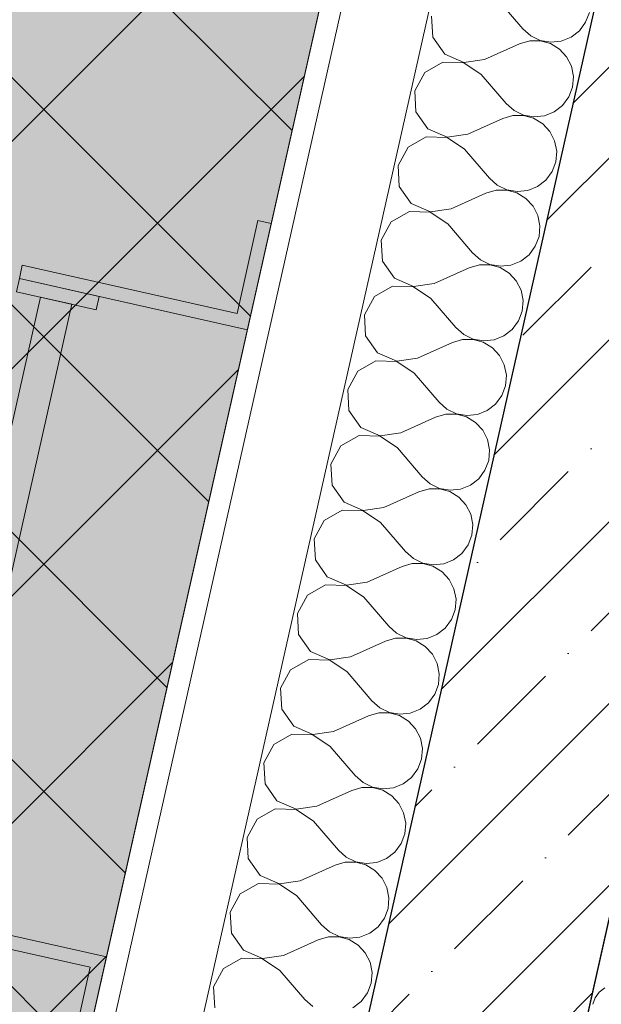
# Model space of a CAD drawing. Header units: millimetres. Extents: x -6990425 to -6520160, y 6117771 to 6220266.
# Tile 56 of 115: x -6927751 to -6927208, y 6140802 to 6141721. Entities that reach past the tile are written whole.
import ezdxf

# ---------------------------------------------------------------- set-up
doc = ezdxf.new("R2010")
doc.units = ezdxf.units.MM
doc.header["$MEASUREMENT"] = 0
for name, color, linetype in [('АР-Стены_внешние_.АР', 7, 'Continuous'), ('АР-Стены_внутренние_пилоны.АР', 7, 'Continuous'), ('АР-Чертеж-Размеры.АР', 7, 'Continuous'), ('ИОС-Шахты и отверстия.АР', 7, 'Continuous')]:
    doc.layers.add(name, color=color, linetype=linetype)
for name, color, linetype, lineweight in [('АР-Стены_внешние_.АР_Ном._пера__1', 7, 'Continuous', 30), ('АР-Стены_внутренние_пилоны.АР_Ном._пера__1', 7, 'Continuous', 30), ('ИОС-Шахты и отверстия.АР_Ном._пера__1', 7, 'Continuous', 0), ('Кровля_Ном._пера__101', 252, 'Continuous', 0), ('Кровля_Ном._пера__120', 7, 'Continuous', 0)]:
    doc.layers.add(name, color=color, linetype=linetype, lineweight=lineweight)
doc.styles.add('РЎР“Р•РќР•Р\xa0Р\x98Р\xa0_РЎРўР\x98Р›Р¬_2', font='GOTHIC.TTF')
doc.dimstyles.new('СГЕНЕРИР_СТИЛЬ__3', dxfattribs={"dimtxt": 150, "dimasz": 237.5, "dimexe": 0.18, "dimexo": 0.0625, "dimgap": 0, "dimtad": 1, "dimdec": 0, "dimzin": 0, "dimdsep": 46, "dimtxsty": 'РЎР“Р•РќР•Р\xa0Р\x98Р\xa0_РЎРўР\x98Р›Р¬_2', "dimblk": 'ARROWHEAD_6', "dimblk1": 'ARROWHEAD_6', "dimblk2": 'ARROWHEAD_6', "dimcen": 0.09, "dimse1": 1, "dimse2": 1, "dimclrd": 7, "dimclre": 7, "dimclrt": 7, "dimazin": 0, "dimtfac": 1, "dimtdec": 4, "dimtmove": 0, "dimatfit": 3, "dimfxl": 1, "dimtolj": 1, "dimtzin": 0, "dimarcsym": 0})
doc.dimstyles.new('СГЕНЕРИР_СТИЛЬ__4', dxfattribs={"dimtxt": 150, "dimasz": 142.5, "dimexe": 0.18, "dimexo": 0.0625, "dimgap": 0, "dimtad": 1, "dimdec": 0, "dimzin": 0, "dimdsep": 46, "dimtxsty": 'РЎР“Р•РќР•Р\xa0Р\x98Р\xa0_РЎРўР\x98Р›Р¬_2', "dimblk": 'ARROWHEAD_6', "dimblk1": 'ARROWHEAD_6', "dimblk2": 'ARROWHEAD_6', "dimcen": 0.09, "dimse1": 1, "dimse2": 1, "dimclrd": 7, "dimclre": 7, "dimclrt": 7, "dimazin": 0, "dimtfac": 1, "dimtdec": 4, "dimtmove": 0, "dimatfit": 3, "dimfxl": 1, "dimtolj": 1, "dimtzin": 0, "dimarcsym": 0})

# ---------------------------------------------------------------- blocks, each defined once
blk = doc.blocks.new('Лестница Вертикальная 23[13]_5', base_point=(-7155214.67, 6141138.46))
at = {"layer": 'ИОС-Шахты и отверстия.АР_Ном._пера__1', "color": 7, "linetype": 'Continuous', "lineweight": 0, "flags": 128}
for points in [[(-7155148.93, 6141431.17), (-7155361.73, 6141478.96), (-7155358.95, 6141491.36), (-7155158.54, 6141446.35), (-7155139.06, 6141533.09), (-7155126.67, 6141530.3)], [(-7155287.38, 6141462.27), (-7155290.17, 6141449.88), (-7155364.51, 6141466.57), (-7155361.73, 6141478.96)], [(-7155341.97, 6141461.51), (-7155312.7, 6141454.94), (-7155438.61, 6140894.3), (-7155467.89, 6140900.88)], [(-7155493.21, 6140893.55), (-7155490.42, 6140905.94), (-7155416.08, 6140889.24), (-7155418.86, 6140876.85)], [(-7155302.67, 6140746.62), (-7155315.06, 6140749.41), (-7155295.58, 6140836.15), (-7155495.99, 6140881.16), (-7155493.21, 6140893.55), (-7155280.41, 6140845.75)]]:
    blk.add_lwpolyline(points, close=True, dxfattribs=at)
blk = doc.blocks.new('*X89', base_point=(-6566190.34, 6562677.79))
at = {"layer": 'АР-Стены_внешние_.АР_Ном._пера__1', "color": 7, "linetype": 'Continuous', "lineweight": 0}
for p, q in [((-7154915.02, 6141739.23), (-7154891.84, 6141712.06)), ((-7154977.04, 6141723.88), (-7154975.95, 6141704.39)), ((-7154833.29, 6141718.19), (-7154829.83, 6141727.42)), ((-7154891.84, 6141712.06), (-7154884.47, 6141705.52)), ((-7154839.14, 6141710.27), (-7154833.29, 6141718.19)), ((-7154975.95, 6141704.39), (-7154964.77, 6141688.38)), ((-7154884.47, 6141705.52), (-7154875.6, 6141701.24)), ((-7154856.09, 6141700.58), (-7154846.94, 6141704.24)), ((-7154846.94, 6141704.24), (-7154839.14, 6141710.27)), ((-7154927.54, 6141683.48), (-7154894.97, 6141698.12)), ((-7154885.51, 6141700.89), (-7154894.97, 6141698.12)), ((-7154875.66, 6141700.96), (-7154885.51, 6141700.89)), ((-7154866.16, 6141698.34), (-7154875.66, 6141700.96)), ((-7154875.6, 6141701.24), (-7154865.89, 6141699.55)), ((-7154857.74, 6141693.22), (-7154866.16, 6141698.34)), ((-7154865.89, 6141699.55), (-7154856.09, 6141700.58)), ((-7154851.04, 6141685.99), (-7154857.74, 6141693.22)), ((-7154964.77, 6141688.38), (-7154946.86, 6141680.64)), ((-7154946.86, 6141680.64), (-7154927.54, 6141683.48)), ((-7154846.57, 6141677.21), (-7154851.04, 6141685.99)), ((-7154966.43, 6141681.03), (-7154983.37, 6141671.34)), ((-7154946.92, 6141680.36), (-7154966.43, 6141681.03)), ((-7154930.68, 6141669.54), (-7154946.92, 6141680.36)), ((-7154844.67, 6141667.55), (-7154846.57, 6141677.21)), ((-7154983.37, 6141671.34), (-7154992.69, 6141654.19)), ((-7154930.68, 6141669.54), (-7154907.49, 6141642.37)), ((-7154845.48, 6141657.73), (-7154844.67, 6141667.55)), ((-7154848.94, 6141648.5), (-7154845.48, 6141657.73)), ((-7154992.69, 6141654.19), (-7154991.6, 6141634.7)), ((-7154854.8, 6141640.57), (-7154848.94, 6141648.5)), ((-7154907.49, 6141642.37), (-7154900.13, 6141635.83)), ((-7154862.59, 6141634.55), (-7154854.8, 6141640.57)), ((-7154991.6, 6141634.7), (-7154980.43, 6141618.69)), ((-7154943.2, 6141613.79), (-7154910.62, 6141628.43)), ((-7154901.17, 6141631.2), (-7154910.62, 6141628.43)), ((-7154891.31, 6141631.27), (-7154901.17, 6141631.2)), ((-7154900.13, 6141635.83), (-7154891.25, 6141631.55)), ((-7154881.81, 6141628.65), (-7154891.31, 6141631.27)), ((-7154891.25, 6141631.55), (-7154881.54, 6141629.86)), ((-7154873.39, 6141623.53), (-7154881.81, 6141628.65)), ((-7154881.54, 6141629.86), (-7154871.74, 6141630.88)), ((-7154871.74, 6141630.88), (-7154862.59, 6141634.55)), ((-7154866.69, 6141616.3), (-7154873.39, 6141623.53)), ((-7154982.08, 6141611.33), (-7154999.02, 6141601.64)), ((-7154962.57, 6141610.67), (-7154982.08, 6141611.33)), ((-7154980.43, 6141618.69), (-7154962.51, 6141610.95)), ((-7154946.33, 6141599.85), (-7154962.57, 6141610.67)), ((-7154962.51, 6141610.95), (-7154943.2, 6141613.79)), ((-7154862.22, 6141607.52), (-7154866.69, 6141616.3)), ((-7154999.02, 6141601.64), (-7155008.34, 6141584.49)), ((-7154860.32, 6141597.85), (-7154862.22, 6141607.52)), ((-7154946.33, 6141599.85), (-7154923.15, 6141572.68)), ((-7154861.13, 6141588.03), (-7154860.32, 6141597.85)), ((-7155008.34, 6141584.49), (-7155007.25, 6141565)), ((-7154864.6, 6141578.81), (-7154861.13, 6141588.03)), ((-7154870.45, 6141570.88), (-7154864.6, 6141578.81)), ((-7155007.25, 6141565), (-7154996.08, 6141549)), ((-7154923.15, 6141572.68), (-7154915.78, 6141566.14)), ((-7154915.78, 6141566.14), (-7154906.9, 6141561.86)), ((-7154887.39, 6141561.19), (-7154878.25, 6141564.86)), ((-7154878.25, 6141564.86), (-7154870.45, 6141570.88)), ((-7154958.85, 6141544.09), (-7154926.28, 6141558.74)), ((-7154916.82, 6141561.5), (-7154926.28, 6141558.74)), ((-7154906.97, 6141561.58), (-7154916.82, 6141561.5)), ((-7154897.47, 6141558.95), (-7154906.97, 6141561.58)), ((-7154906.9, 6141561.86), (-7154897.19, 6141560.17)), ((-7154889.05, 6141553.83), (-7154897.47, 6141558.95)), ((-7154897.19, 6141560.17), (-7154887.39, 6141561.19)), ((-7154996.08, 6141549), (-7154978.16, 6141541.26)), ((-7154882.35, 6141546.61), (-7154889.05, 6141553.83)), ((-7154877.87, 6141537.83), (-7154882.35, 6141546.61)), ((-7154997.73, 6141541.64), (-7155014.68, 6141531.95)), ((-7154978.23, 6141540.98), (-7154997.73, 6141541.64)), ((-7154961.98, 6141530.16), (-7154978.23, 6141540.98)), ((-7154978.16, 6141541.26), (-7154958.85, 6141544.09)), ((-7154875.97, 6141528.16), (-7154877.87, 6141537.83)), ((-7155014.68, 6141531.95), (-7155024, 6141514.8)), ((-7154961.98, 6141530.16), (-7154938.8, 6141502.99)), ((-7154876.78, 6141518.34), (-7154875.97, 6141528.16)), ((-7154880.25, 6141509.12), (-7154876.78, 6141518.34)), ((-7155024, 6141514.8), (-7155022.91, 6141495.31)), ((-7154886.1, 6141501.19), (-7154880.25, 6141509.12)), ((-7154938.8, 6141502.99), (-7154931.43, 6141496.44)), ((-7154893.9, 6141495.16), (-7154886.1, 6141501.19)), ((-7155022.91, 6141495.31), (-7155011.73, 6141479.31)), ((-7154932.47, 6141491.81), (-7154941.93, 6141489.05)), ((-7154922.62, 6141491.88), (-7154932.47, 6141491.81)), ((-7154931.43, 6141496.44), (-7154922.56, 6141492.16)), ((-7154913.12, 6141489.26), (-7154922.62, 6141491.88)), ((-7154922.56, 6141492.16), (-7154912.85, 6141490.47)), ((-7154912.85, 6141490.47), (-7154903.05, 6141491.5)), ((-7154903.05, 6141491.5), (-7154893.9, 6141495.16)), ((-7154974.5, 6141474.4), (-7154941.93, 6141489.05)), ((-7154904.7, 6141484.14), (-7154913.12, 6141489.26)), ((-7154898, 6141476.92), (-7154904.7, 6141484.14)), ((-7155011.73, 6141479.31), (-7154993.82, 6141471.57)), ((-7154993.82, 6141471.57), (-7154974.5, 6141474.4)), ((-7154893.53, 6141468.14), (-7154898, 6141476.92)), ((-7155013.39, 6141471.95), (-7155030.33, 6141462.26)), ((-7154993.88, 6141471.28), (-7155013.39, 6141471.95)), ((-7154977.63, 6141460.46), (-7154993.88, 6141471.28)), ((-7154891.63, 6141458.47), (-7154893.53, 6141468.14)), ((-7155030.33, 6141462.26), (-7155039.65, 6141445.11)), ((-7154977.63, 6141460.46), (-7154954.45, 6141433.29)), ((-7154892.44, 6141448.65), (-7154891.63, 6141458.47)), ((-7155039.65, 6141445.11), (-7155038.56, 6141425.62)), ((-7154895.9, 6141439.42), (-7154892.44, 6141448.65)), ((-7154901.76, 6141431.5), (-7154895.9, 6141439.42)), ((-7154954.45, 6141433.29), (-7154947.08, 6141426.75)), ((-7154947.08, 6141426.75), (-7154938.21, 6141422.47)), ((-7154909.55, 6141425.47), (-7154901.76, 6141431.5)), ((-7155038.56, 6141425.62), (-7155027.39, 6141409.61)), ((-7154990.16, 6141404.71), (-7154957.58, 6141419.36)), ((-7154948.13, 6141422.12), (-7154957.58, 6141419.36)), ((-7154938.27, 6141422.19), (-7154948.13, 6141422.12)), ((-7154928.77, 6141419.57), (-7154938.27, 6141422.19)), ((-7154938.21, 6141422.47), (-7154928.5, 6141420.78)), ((-7154920.35, 6141414.45), (-7154928.77, 6141419.57)), ((-7154928.5, 6141420.78), (-7154918.7, 6141421.81)), ((-7154918.7, 6141421.81), (-7154909.55, 6141425.47)), ((-7155027.39, 6141409.61), (-7155009.47, 6141401.87)), ((-7154913.65, 6141407.23), (-7154920.35, 6141414.45)), ((-7155029.04, 6141402.26), (-7155045.98, 6141392.57)), ((-7155009.53, 6141401.59), (-7155029.04, 6141402.26)), ((-7154993.29, 6141390.77), (-7155009.53, 6141401.59)), ((-7155009.47, 6141401.87), (-7154990.16, 6141404.71)), ((-7154909.18, 6141398.44), (-7154913.65, 6141407.23)), ((-7155045.98, 6141392.57), (-7155055.3, 6141375.42)), ((-7154993.29, 6141390.77), (-7154970.11, 6141363.6)), ((-7154907.28, 6141388.78), (-7154909.18, 6141398.44)), ((-7154908.09, 6141378.96), (-7154907.28, 6141388.78)), ((-7155055.3, 6141375.42), (-7155054.21, 6141355.93)), ((-7154911.56, 6141369.73), (-7154908.09, 6141378.96)), ((-7154970.11, 6141363.6), (-7154962.74, 6141357.06)), ((-7154925.21, 6141355.78), (-7154917.41, 6141361.81)), ((-7154917.41, 6141361.81), (-7154911.56, 6141369.73)), ((-7155054.21, 6141355.93), (-7155043.04, 6141339.92)), ((-7154962.74, 6141357.06), (-7154953.86, 6141352.78)), ((-7154953.86, 6141352.78), (-7154944.15, 6141351.09)), ((-7154934.35, 6141352.12), (-7154925.21, 6141355.78)), ((-7155005.81, 6141335.02), (-7154973.24, 6141349.66)), ((-7154963.78, 6141352.43), (-7154973.24, 6141349.66)), ((-7154953.92, 6141352.5), (-7154963.78, 6141352.43)), ((-7154944.43, 6141349.88), (-7154953.92, 6141352.5)), ((-7154936.01, 6141344.76), (-7154944.43, 6141349.88)), ((-7154944.15, 6141351.09), (-7154934.35, 6141352.12)), ((-7154929.31, 6141337.53), (-7154936.01, 6141344.76)), ((-7155043.04, 6141339.92), (-7155025.12, 6141332.18)), ((-7155025.12, 6141332.18), (-7155005.81, 6141335.02)), ((-7154924.83, 6141328.75), (-7154929.31, 6141337.53)), ((-7155044.69, 6141332.56), (-7155061.64, 6141322.87)), ((-7155025.18, 6141331.9), (-7155044.69, 6141332.56)), ((-7155008.94, 6141321.08), (-7155025.18, 6141331.9)), ((-7154922.93, 6141319.08), (-7154924.83, 6141328.75)), ((-7155061.64, 6141322.87), (-7155070.96, 6141305.72)), ((-7155008.94, 6141321.08), (-7154985.76, 6141293.91)), ((-7154923.74, 6141309.26), (-7154922.93, 6141319.08)), ((-7154927.21, 6141300.04), (-7154923.74, 6141309.26)), ((-7155070.96, 6141305.72), (-7155069.87, 6141286.24)), ((-7154933.06, 6141292.11), (-7154927.21, 6141300.04)), ((-7154985.76, 6141293.91), (-7154978.39, 6141287.37)), ((-7154940.86, 6141286.09), (-7154933.06, 6141292.11)), ((-7155069.87, 6141286.24), (-7155058.69, 6141270.23)), ((-7155021.46, 6141265.32), (-7154988.89, 6141279.97)), ((-7154979.43, 6141282.73), (-7154988.89, 6141279.97)), ((-7154969.58, 6141282.81), (-7154979.43, 6141282.73)), ((-7154978.39, 6141287.37), (-7154969.51, 6141283.09)), ((-7154960.08, 6141280.18), (-7154969.58, 6141282.81)), ((-7154969.51, 6141283.09), (-7154959.81, 6141281.4)), ((-7154951.66, 6141275.07), (-7154960.08, 6141280.18)), ((-7154959.81, 6141281.4), (-7154950.01, 6141282.42)), ((-7154950.01, 6141282.42), (-7154940.86, 6141286.09)), ((-7155058.69, 6141270.23), (-7155040.77, 6141262.49)), ((-7154944.96, 6141267.84), (-7154951.66, 6141275.07)), ((-7155060.35, 6141262.87), (-7155077.29, 6141253.18)), ((-7155040.84, 6141262.21), (-7155060.35, 6141262.87)), ((-7155024.59, 6141251.39), (-7155040.84, 6141262.21)), ((-7155040.77, 6141262.49), (-7155021.46, 6141265.32)), ((-7154940.49, 6141259.06), (-7154944.96, 6141267.84)), ((-7155077.29, 6141253.18), (-7155086.61, 6141236.03)), ((-7154938.58, 6141249.39), (-7154940.49, 6141259.06)), ((-7155024.59, 6141251.39), (-7155001.41, 6141224.22)), ((-7154939.4, 6141239.57), (-7154938.58, 6141249.39)), ((-7155086.61, 6141236.03), (-7155085.52, 6141216.54)), ((-7154942.86, 6141230.35), (-7154939.4, 6141239.57)), ((-7155001.41, 6141224.22), (-7154994.04, 6141217.67)), ((-7154948.72, 6141222.42), (-7154942.86, 6141230.35)), ((-7155085.52, 6141216.54), (-7155074.35, 6141200.54)), ((-7154994.04, 6141217.67), (-7154985.17, 6141213.4)), ((-7154965.66, 6141212.73), (-7154956.51, 6141216.4)), ((-7154956.51, 6141216.4), (-7154948.72, 6141222.42)), ((-7155037.12, 6141195.63), (-7155004.54, 6141210.28)), ((-7154995.08, 6141213.04), (-7155004.54, 6141210.28)), ((-7154985.23, 6141213.11), (-7154995.08, 6141213.04)), ((-7154975.73, 6141210.49), (-7154985.23, 6141213.11)), ((-7154985.17, 6141213.4), (-7154975.46, 6141211.7)), ((-7154967.31, 6141205.37), (-7154975.73, 6141210.49)), ((-7154975.46, 6141211.7), (-7154965.66, 6141212.73)), ((-7155074.35, 6141200.54), (-7155056.43, 6141192.8)), ((-7154960.61, 6141198.15), (-7154967.31, 6141205.37)), ((-7154956.14, 6141189.37), (-7154960.61, 6141198.15)), ((-7155076, 6141193.18), (-7155092.94, 6141183.49)), ((-7155056.49, 6141192.51), (-7155076, 6141193.18)), ((-7155040.25, 6141181.69), (-7155056.49, 6141192.51)), ((-7155056.43, 6141192.8), (-7155037.12, 6141195.63)), ((-7154954.24, 6141179.7), (-7154956.14, 6141189.37)), ((-7155092.94, 6141183.49), (-7155102.26, 6141166.34)), ((-7155040.25, 6141181.69), (-7155017.07, 6141154.52)), ((-7154955.05, 6141169.88), (-7154954.24, 6141179.7)), ((-7154958.52, 6141160.65), (-7154955.05, 6141169.88)), ((-7155102.26, 6141166.34), (-7155101.17, 6141146.85)), ((-7154964.37, 6141152.73), (-7154958.52, 6141160.65)), ((-7155017.07, 6141154.52), (-7155009.7, 6141147.98)), ((-7154972.17, 6141146.7), (-7154964.37, 6141152.73)), ((-7155101.17, 6141146.85), (-7155090, 6141130.85)), ((-7155010.74, 6141143.35), (-7155020.2, 6141140.59)), ((-7155000.88, 6141143.42), (-7155010.74, 6141143.35)), ((-7155009.7, 6141147.98), (-7155000.82, 6141143.7)), ((-7154991.39, 6141140.8), (-7155000.88, 6141143.42)), ((-7155000.82, 6141143.7), (-7154991.11, 6141142.01)), ((-7154991.11, 6141142.01), (-7154981.31, 6141143.04)), ((-7154981.31, 6141143.04), (-7154972.17, 6141146.7)), ((-7155052.77, 6141125.94), (-7155020.2, 6141140.59)), ((-7154982.97, 6141135.68), (-7154991.39, 6141140.8)), ((-7154976.26, 6141128.46), (-7154982.97, 6141135.68)), ((-7155091.65, 6141123.49), (-7155108.6, 6141113.8)), ((-7155072.14, 6141122.82), (-7155091.65, 6141123.49)), ((-7155090, 6141130.85), (-7155072.08, 6141123.1)), ((-7155055.9, 6141112), (-7155072.14, 6141122.82)), ((-7155072.08, 6141123.1), (-7155052.77, 6141125.94)), ((-7154971.79, 6141119.68), (-7154976.26, 6141128.46)), ((-7155108.6, 6141113.8), (-7155117.91, 6141096.65)), ((-7154969.89, 6141110.01), (-7154971.79, 6141119.68)), ((-7155055.9, 6141112), (-7155032.72, 6141084.83)), ((-7154970.7, 6141100.19), (-7154969.89, 6141110.01)), ((-7155117.91, 6141096.65), (-7155116.82, 6141077.16)), ((-7154974.17, 6141090.96), (-7154970.7, 6141100.19)), ((-7154980.02, 6141083.04), (-7154974.17, 6141090.96)), ((-7155116.82, 6141077.16), (-7155105.65, 6141061.15)), ((-7155032.72, 6141084.83), (-7155025.35, 6141078.29)), ((-7155025.35, 6141078.29), (-7155016.47, 6141074.01)), ((-7154996.97, 6141073.35), (-7154987.82, 6141077.01)), ((-7154987.82, 6141077.01), (-7154980.02, 6141083.04)), ((-7155068.42, 6141056.25), (-7155035.85, 6141070.89)), ((-7155026.39, 6141073.66), (-7155035.85, 6141070.89)), ((-7155016.54, 6141073.73), (-7155026.39, 6141073.66)), ((-7155007.04, 6141071.11), (-7155016.54, 6141073.73)), ((-7155016.47, 6141074.01), (-7155006.77, 6141072.32)), ((-7154998.62, 6141065.99), (-7155007.04, 6141071.11)), ((-7155006.77, 6141072.32), (-7154996.97, 6141073.35)), ((-7155105.65, 6141061.15), (-7155087.73, 6141053.41)), ((-7154991.92, 6141058.76), (-7154998.62, 6141065.99)), ((-7154987.45, 6141049.98), (-7154991.92, 6141058.76)), ((-7155107.3, 6141053.8), (-7155124.25, 6141044.11)), ((-7155087.8, 6141053.13), (-7155107.3, 6141053.8)), ((-7155071.55, 6141042.31), (-7155087.8, 6141053.13)), ((-7155087.73, 6141053.41), (-7155068.42, 6141056.25)), ((-7154985.54, 6141040.31), (-7154987.45, 6141049.98)), ((-7155124.25, 6141044.11), (-7155133.57, 6141026.95)), ((-7155071.55, 6141042.31), (-7155048.37, 6141015.14)), ((-7154986.36, 6141030.49), (-7154985.54, 6141040.31)), ((-7155133.57, 6141026.95), (-7155132.48, 6141007.47)), ((-7154989.82, 6141021.27), (-7154986.36, 6141030.49)), ((-7155048.37, 6141015.14), (-7155041, 6141008.6)), ((-7155003.47, 6141007.32), (-7154995.68, 6141013.34)), ((-7154995.68, 6141013.34), (-7154989.82, 6141021.27)), ((-7155132.48, 6141007.47), (-7155121.31, 6140991.46)), ((-7155042.04, 6141003.96), (-7155051.5, 6141001.2)), ((-7155032.19, 6141004.04), (-7155042.04, 6141003.96)), ((-7155041, 6141008.6), (-7155032.13, 6141004.32)), ((-7155022.69, 6141001.41), (-7155032.19, 6141004.04)), ((-7155032.13, 6141004.32), (-7155022.42, 6141002.63)), ((-7155022.42, 6141002.63), (-7155012.62, 6141003.65)), ((-7155012.62, 6141003.65), (-7155003.47, 6141007.32)), ((-7155084.07, 6140986.55), (-7155051.5, 6141001.2)), ((-7155014.27, 6140996.3), (-7155022.69, 6141001.41)), ((-7155007.57, 6140989.07), (-7155014.27, 6140996.3)), ((-7155121.31, 6140991.46), (-7155103.39, 6140983.72)), ((-7155103.39, 6140983.72), (-7155084.07, 6140986.55)), ((-7155003.1, 6140980.29), (-7155007.57, 6140989.07)), ((-7155122.96, 6140984.1), (-7155139.9, 6140974.41)), ((-7155103.45, 6140983.44), (-7155122.96, 6140984.1)), ((-7155087.21, 6140972.62), (-7155103.45, 6140983.44)), ((-7155001.2, 6140970.62), (-7155003.1, 6140980.29)), ((-7155139.9, 6140974.41), (-7155149.22, 6140957.26)), ((-7155087.21, 6140972.62), (-7155064.02, 6140945.45)), ((-7155002.01, 6140960.8), (-7155001.2, 6140970.62)), ((-7155005.47, 6140951.58), (-7155002.01, 6140960.8)), ((-7155149.22, 6140957.26), (-7155148.13, 6140937.77)), ((-7155011.33, 6140943.65), (-7155005.47, 6140951.58)), ((-7155064.02, 6140945.45), (-7155056.66, 6140938.91)), ((-7155019.13, 6140937.63), (-7155011.33, 6140943.65)), ((-7155148.13, 6140937.77), (-7155136.96, 6140921.77)), ((-7155099.73, 6140916.86), (-7155067.16, 6140931.51)), ((-7155057.7, 6140934.27), (-7155067.16, 6140931.51)), ((-7155047.84, 6140934.34), (-7155057.7, 6140934.27)), ((-7155056.66, 6140938.91), (-7155047.78, 6140934.63)), ((-7155038.34, 6140931.72), (-7155047.84, 6140934.34)), ((-7155047.78, 6140934.63), (-7155038.07, 6140932.94)), ((-7155029.92, 6140926.6), (-7155038.34, 6140931.72)), ((-7155038.07, 6140932.94), (-7155028.27, 6140933.96)), ((-7155028.27, 6140933.96), (-7155019.13, 6140937.63)), ((-7155136.96, 6140921.77), (-7155119.04, 6140914.03)), ((-7155023.22, 6140919.38), (-7155029.92, 6140926.6)), ((-7155138.61, 6140914.41), (-7155155.55, 6140904.72)), ((-7155119.1, 6140913.75), (-7155138.61, 6140914.41)), ((-7155102.86, 6140902.92), (-7155119.1, 6140913.75)), ((-7155119.04, 6140914.03), (-7155099.73, 6140916.86)), ((-7155018.75, 6140910.6), (-7155023.22, 6140919.38)), ((-7155155.55, 6140904.72), (-7155164.87, 6140887.57)), ((-7155102.86, 6140902.92), (-7155079.68, 6140875.76)), ((-7155016.85, 6140900.93), (-7155018.75, 6140910.6)), ((-7155017.66, 6140891.11), (-7155016.85, 6140900.93)), ((-7155164.87, 6140887.57), (-7155163.78, 6140868.08)), ((-7155021.13, 6140881.89), (-7155017.66, 6140891.11)), ((-7155079.68, 6140875.76), (-7155072.31, 6140869.21)), ((-7155026.98, 6140873.96), (-7155021.13, 6140881.89)), ((-7155163.78, 6140868.08), (-7155152.61, 6140852.08)), ((-7155072.31, 6140869.21), (-7155063.43, 6140864.93)), ((-7155043.93, 6140864.27), (-7155034.78, 6140867.93)), ((-7155034.78, 6140867.93), (-7155026.98, 6140873.96)), ((-7155115.38, 6140847.17), (-7155082.81, 6140861.82)), ((-7155073.35, 6140864.58), (-7155082.81, 6140861.82)), ((-7155063.5, 6140864.65), (-7155073.35, 6140864.58)), ((-7155054, 6140862.03), (-7155063.5, 6140864.65)), ((-7155063.43, 6140864.93), (-7155053.73, 6140863.24)), ((-7155045.58, 6140856.91), (-7155054, 6140862.03)), ((-7155053.73, 6140863.24), (-7155043.93, 6140864.27)), ((-7155038.88, 6140849.69), (-7155045.58, 6140856.91)), ((-7155152.61, 6140852.08), (-7155134.69, 6140844.33)), ((-7155134.69, 6140844.33), (-7155115.38, 6140847.17)), ((-7155034.41, 6140840.91), (-7155038.88, 6140849.69)), ((-7155154.26, 6140844.72), (-7155171.21, 6140835.03)), ((-7155134.76, 6140844.05), (-7155154.26, 6140844.72)), ((-7155118.51, 6140833.23), (-7155134.76, 6140844.05)), ((-7155032.5, 6140831.24), (-7155034.41, 6140840.91)), ((-7155171.21, 6140835.03), (-7155180.53, 6140817.88)), ((-7155118.51, 6140833.23), (-7155095.33, 6140806.06)), ((-7155033.32, 6140821.42), (-7155032.5, 6140831.24)), ((-7155036.78, 6140812.19), (-7155033.32, 6140821.42)), ((-7155180.53, 6140817.88), (-7155179.44, 6140798.39)), ((-7155042.63, 6140804.27), (-7155036.78, 6140812.19)), ((-7155095.33, 6140806.06), (-7155087.96, 6140799.52)), ((-7155050.43, 6140798.24), (-7155042.63, 6140804.27))]:
    blk.add_line(p, q, dxfattribs=at)
blk = doc.blocks.new('Стена_47_5', base_point=(-7155019.24, 6140411.46))
at = {"layer": 'АР-Стены_внешние_.АР', "linetype": 'Continuous', "lineweight": 0, "true_color": 0x000000}
h = blk.add_hatch(dxfattribs=at)
h.set_pattern_fill('ЖЕЛЕЗОБЕТОН__PROJECT__0005', color=18, style=0, pattern_type=2)
h.set_pattern_definition([(45, (-6566190.34, 6562677.8), (-84.852814, 84.852814), []), (45, (-6566232.77, 6562720.22), (-84.852814, 84.852814), [90, -30, 0, -30])])
h.paths.add_polyline_path([(-7155116.81, 6140433.37), (-7154921.67, 6140389.54), (-7154481.2, 6142350.69), (-7154598.28, 6142376.98), (-7154676.33, 6142394.51)])
at = {"layer": 'АР-Стены_внешние_.АР_Ном._пера__1', "color": 7, "linetype": 'Continuous', "lineweight": 0}
for p, q in [((-7154900.74, 6142444.92), (-7155341.22, 6140483.78)), ((-7154822.69, 6142427.39), (-7155263.16, 6140466.24))]:
    blk.add_line(p, q, dxfattribs=at)
at = {"layer": 'АР-Стены_внешние_.АР_Ном._пера__1', "color": 7, "linetype": 'Continuous', "lineweight": 30}
blk.add_line((-7154676.33, 6142394.51), (-7155116.81, 6140433.37), dxfattribs=at)
at = {"layer": 'АР-Стены_внешние_.АР_Ном._пера__1', "color": 7, "linetype": 'Continuous', "lineweight": 0, "flags": 128}
blk.add_lwpolyline([(-7154920.26, 6142449.3), (-7155360.73, 6140488.16)], dxfattribs=at)
at = {"layer": 'АР-Стены_внешние_.АР_Ном._пера__1', "color": 7, "linetype": 'Continuous', "lineweight": 30, "flags": 128}
blk.add_lwpolyline([(-7154921.67, 6140389.54), (-7154481.2, 6142350.69)], dxfattribs=at)
at = {"layer": 'АР-Стены_внешние_.АР', "color": 7, "lineweight": 0}
blk.add_blockref('*X89', (-6566190.34, 6562677.79), dxfattribs=at)
blk = doc.blocks.new('ARROWHEAD_6')
at = {"color": 0, "linetype": 'Continuous', "lineweight": 0}
for p, q in [((-0.5, -0.5), (0.5, 0.5)), ((0, 0), (-1, 0))]:
    blk.add_line(p, q, dxfattribs=at)
blk = doc.blocks.new('*D176', base_point=(-6566190.34, 6562677.79))
at = {"layer": 'Defpoints', "color": 0, "linetype": 'Continuous', "transparency": 16777216}
for p in [(-6927461.05, 6141776.12), (-6928747.13, 6140630.07), (-6928475.05, 6140568.96)]:
    blk.add_point(p, dxfattribs=at)
at = {"layer": 'АР-Чертеж-Размеры.АР', "color": 7, "linetype": 'Continuous', "lineweight": -2, "transparency": 16777216}
for p, q in [((-6928492.37, 6141764.34), (-6928548.53, 6141514.3)), ((-6928695.08, 6140861.8), (-6928642.01, 6141098.12))]:
    blk.add_line(p, q, dxfattribs=at)
at = {"layer": 'АР-Чертеж-Размеры.АР', "color": 7, "linetype": 'Continuous', "lineweight": -2, "transparency": 16777216, "xscale": 237.5, "yscale": 237.5, "zscale": 237.5}
for p, rotation in [((-6928440.32, 6141996.06), 77.3413178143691), ((-6928747.13, 6140630.07), 257.3413178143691)]:
    blk.add_blockref('ARROWHEAD_6', p, dxfattribs=dict(at, rotation=rotation))
at = {"layer": 'АР-Чертеж-Размеры.АР', "color": 7, "linetype": 'Continuous', "lineweight": 0, "transparency": 16777216, "insert": (-6928595.27, 6141306.21), "char_height": 150, "attachment_point": 5, "rotation": 77.34132, "style": 'РЎР“Р•РќР•Р\xa0Р\x98Р\xa0_РЎРўР\x98Р›Р¬_2'}
blk.add_mtext('\\A1;1400', dxfattribs=at)
blk = doc.blocks.new('*D200', base_point=(-6566190.34, 6562677.79))
at = {"layer": 'Defpoints', "color": 0, "linetype": 'Continuous', "transparency": 16777216}
for p in [(-6925898.96, 6140882.02), (-6927262.07, 6140060.8), (-6927073.38, 6140018.42)]:
    blk.add_point(p, dxfattribs=at)
at = {"layer": 'АР-Чертеж-Размеры.АР', "color": 7, "linetype": 'Continuous', "lineweight": -2, "transparency": 16777216}
for p, q in [((-6926863.57, 6140952.62), (-6926907.67, 6140756.27)), ((-6927042.16, 6140157.45), (-6927001.14, 6140340.09))]:
    blk.add_line(p, q, dxfattribs=at)
at = {"layer": 'АР-Чертеж-Размеры.АР', "color": 7, "linetype": 'Continuous', "lineweight": -2, "transparency": 16777216, "xscale": 142.5, "yscale": 142.5, "zscale": 142.5}
for p, rotation in [((-6926832.34, 6141091.66), 77.34175371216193), ((-6927073.38, 6140018.42), 257.3417537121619)]:
    blk.add_blockref('ARROWHEAD_6', p, dxfattribs=dict(at, rotation=rotation))
at = {"layer": 'АР-Чертеж-Размеры.АР', "color": 7, "linetype": 'Continuous', "lineweight": 0, "transparency": 16777216, "insert": (-6926954.4, 6140548.18), "char_height": 150, "attachment_point": 5, "rotation": 77.34175, "style": 'РЎР“Р•РќР•Р\xa0Р\x98Р\xa0_РЎРўР\x98Р›Р¬_2'}
blk.add_mtext('\\A1;1100', dxfattribs=at)
blk = doc.blocks.new('*X208', base_point=(-6566190.34, 6562677.79))
at = {"layer": 'АР-Стены_внутренние_пилоны.АР_Ном._пера__1', "color": 7, "linetype": 'Continuous', "lineweight": 0}
for p, q in [((-7154820.53, 6140813.01), (-7154824.43, 6140807.73)), ((-7154815.33, 6140817.03), (-7154820.53, 6140813.01)), ((-7154824.43, 6140807.73), (-7154826.74, 6140801.58))]:
    blk.add_line(p, q, dxfattribs=at)
blk = doc.blocks.new('Стена_57_5', base_point=(-7154935.5, 6140054.43))
at = {"layer": 'АР-Стены_внутренние_пилоны.АР_Ном._пера__1', "color": 7, "linetype": 'Continuous', "lineweight": 0, "flags": 128}
blk.add_lwpolyline([(-7154481.24, 6142350.7), (-7154994.04, 6140067.58)], dxfattribs=at)
at = {"layer": 'АР-Стены_внутренние_пилоны.АР', "color": 7, "lineweight": 0}
blk.add_blockref('*X208', (-6566190.34, 6562677.79), dxfattribs=at)

msp = doc.modelspace()

# ---------------------------------------------------------------- hatches: boundary and pattern name
at = {"layer": 'Кровля_Ном._пера__101', "linetype": 'Continuous', "lineweight": 0}
h = msp.add_hatch(dxfattribs=at)
h.set_pattern_fill('ПЕСОК_0005', color=252, style=0, pattern_type=2)
h.set_pattern_definition([(122.3417, (-6922964.9, 6137514.64), (191.0468, 120.9696), [0, -150.75, 0, -226.125]), (57.3417, (-6923455.2, 6137624.75), (-190.3755, 122.0232), [0, -110.55, 0, -190.95])])
h.paths.add_polyline_path([(-6936415.85, 6132113.61), (-6933031.32, 6147183.11), (-6929636.04, 6146420.54), (-6930089.64, 6144400.88), (-6927025.97, 6143712.79), (-6927767.73, 6140410.11), (-6927767.76, 6140410.1), (-6929426.26, 6140782.6), (-6930336.82, 6136728.58), (-6918608.95, 6134094.58), (-6917627.22, 6138465.8), (-6918212.86, 6138597.34), (-6917681.51, 6140963.2), (-6917173.1, 6143226.9), (-6913874.61, 6142486.08), (-6913672.02, 6143388.09), (-6910491.08, 6142673.67), (-6913993.84, 6127077.75)])
at = {"layer": 'Кровля_Ном._пера__120', "linetype": 'Continuous', "lineweight": 0}
h = msp.add_hatch(dxfattribs=at)
h.set_pattern_fill('НЕМЕТАЛЛИЧЕСКИЕ_МАТЕРИАЛ_5C', style=0, pattern_type=2)
h.set_pattern_definition([(45, (-6929637.76, 6135484.77), (-106.066, 106.066), []), (135, (-6929637.76, 6135484.77), (106.066, 106.066), [])])
h.paths.add_polyline_path([(-6915790.23, 6140210.54), (-6917540.03, 6132419.59), (-6931960.79, 6135658.42), (-6930436.7, 6142444.41), (-6927461.05, 6141776.12), (-6927767.73, 6140410.22), (-6929426.26, 6140782.6), (-6930336.82, 6136728.58), (-6918608.96, 6134094.58), (-6917627.23, 6138465.78), (-6918212.8, 6138597.33), (-6917751.44, 6140651.05)])

# ---------------------------------------------------------------- linework, layer by layer
at = {"layer": 'Кровля_Ном._пера__120', "color": 7, "linetype": 'Continuous', "lineweight": 0, "flags": 128}
for points in [[(-6936415.85, 6132113.61), (-6933031.32, 6147183.11), (-6929636.04, 6146420.54), (-6930089.64, 6144400.88), (-6927025.97, 6143712.79), (-6927767.73, 6140410.11), (-6927767.76, 6140410.1), (-6929426.26, 6140782.6), (-6930336.82, 6136728.58), (-6918608.95, 6134094.58), (-6917627.22, 6138465.8), (-6918212.86, 6138597.34), (-6917681.51, 6140963.2), (-6917173.1, 6143226.9), (-6913874.61, 6142486.08), (-6913672.02, 6143388.09), (-6910491.08, 6142673.67), (-6913993.84, 6127077.75)], [(-6915790.23, 6140210.54), (-6917540.03, 6132419.59), (-6931960.79, 6135658.42), (-6930436.7, 6142444.41), (-6927461.05, 6141776.12), (-6927767.73, 6140410.22), (-6929426.26, 6140782.6), (-6930336.82, 6136728.58), (-6918608.96, 6134094.58), (-6917627.23, 6138465.78), (-6918212.8, 6138597.33), (-6917751.44, 6140651.05)]]:
    msp.add_lwpolyline(points, close=True, dxfattribs=at)

# ---------------------------------------------------------------- block references
at = {"layer": 'АР-Стены_внешние_.АР', "color": 7, "lineweight": 0}
msp.add_blockref('Стена_47_5', (-6927408.74, 6140411.46), dxfattribs=at)
at = {"layer": 'АР-Стены_внутренние_пилоны.АР', "color": 7, "lineweight": 0}
msp.add_blockref('Стена_57_5', (-6927325, 6140054.43), dxfattribs=at)
at = {"layer": 'ИОС-Шахты и отверстия.АР', "color": 7, "linetype": 'Continuous', "lineweight": 0}
msp.add_blockref('Лестница Вертикальная 23[13]_5', (-6927604.16, 6141138.46), dxfattribs=at)

# ---------------------------------------------------------------- dimensions: what is measured, and where the dimension line sits
at = {"layer": 'АР-Чертеж-Размеры.АР', "color": 7, "linetype": 'Continuous', "lineweight": 0}
for base, p1, p2, angle, dimstyle, picture, middle, turn in [((-6928747.13, 6140630.07), (-6927461.05, 6141776.12), (-6928475.05, 6140568.96), 257.34132, 'СГЕНЕРИР_СТИЛЬ__3', '*D176', (-6928595.27, 6141306.21), 77.34132), ((-6927073.38, 6140018.42), (-6925898.96, 6140882.02), (-6927262.07, 6140060.8), 257.34175, 'СГЕНЕРИР_СТИЛЬ__4', '*D200', (-6926954.4, 6140548.18), 77.34175)]:
    dim = msp.add_linear_dim(base=base, p1=p1, p2=p2, angle=angle, dimstyle=dimstyle, dxfattribs=at)
    dim.commit()
    dim.dimension.update_dxf_attribs({"geometry": picture, "text_midpoint": middle, "dimtype": 160, "text_rotation": turn})

doc.saveas('drawing.dxf')
